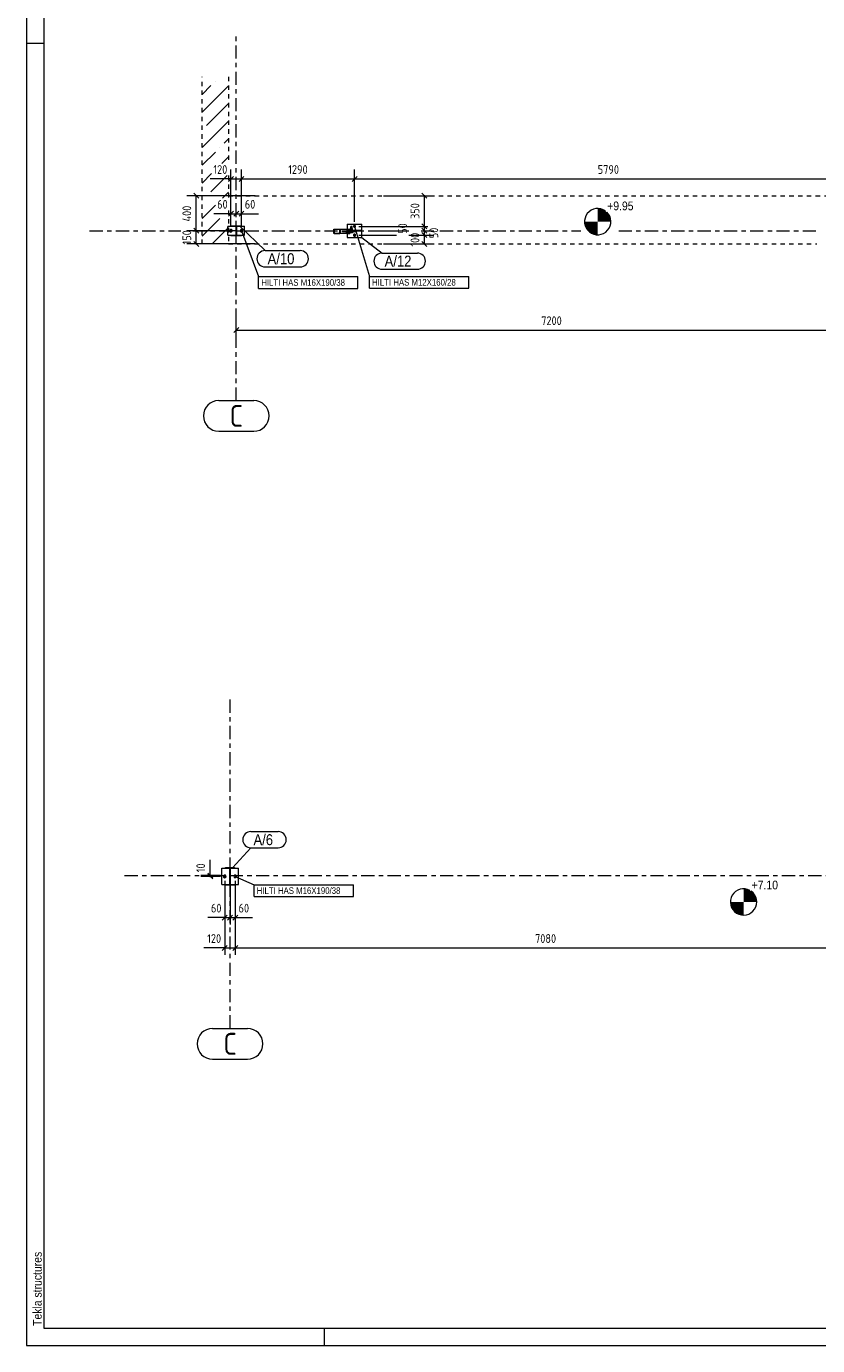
# Model space of a CAD drawing. Header units: millimetres. Extents: x -127 to 701, y 152 to 732.
# Tile 1 of 75: x -127 to 53, y 152 to 453. Entities that reach past the tile are written whole.
import ezdxf

# ---------------------------------------------------------------- set-up
doc = ezdxf.new("R2010")
doc.units = ezdxf.units.MM
for name, pattern in [('XKITLINE00', [0]), ('XKITLINE01', [4, 1, -1, 1, -1]), ('XKITLINE02', [4, 2, -2]), ('XKITLINE03', [6, 3, -1, 1, -1])]:
    doc.linetypes.add(name, pattern=pattern)
for name, color, linetype, lineweight in [('Bemassung', 1, 'Continuous', 0), ('Grid', 6, 'Continuous', 0), ('Schrauben', 7, 'Continuous', 0), ('Schraubenbezeichnung', 5, 'Continuous', 0), ('Teil', 7, 'Continuous', 0), ('Text', 5, 'Continuous', 0), ('Zeichnungsrahmen', 3, 'Continuous', 0)]:
    doc.layers.add(name, color=color, linetype=linetype, lineweight=lineweight)
doc.styles.add('ARIAL', font='ARIAL.TTF')
doc.styles.add('ISOCPEUR', font='ISOCPEUR.TTF')

msp = doc.modelspace()

# ---------------------------------------------------------------- hatches: boundary and pattern name
at = {"layer": 'Text'}
for points in [[(2.98, 411.67), (3.06, 411.67), (3.13, 411.67), (3.2, 411.66), (3.28, 411.66), (3.35, 411.65), (3.42, 411.64), (3.5, 411.63), (3.57, 411.61), (3.64, 411.6), (3.71, 411.58), (3.78, 411.56), (3.85, 411.54), (3.92, 411.52), (3.99, 411.49), (4.06, 411.47), (4.13, 411.44), (4.2, 411.41), (4.26, 411.38), (4.33, 411.35), (4.4, 411.31), (4.46, 411.28), (4.52, 411.24), (4.59, 411.2), (4.65, 411.16), (4.71, 411.12), (4.77, 411.08), (4.83, 411.03), (4.88, 410.99), (4.94, 410.94), (5, 410.89), (5.05, 410.84), (5.1, 410.79), (5.15, 410.74), (5.2, 410.68), (5.25, 410.63), (5.3, 410.57), (5.35, 410.51), (5.39, 410.46), (5.43, 410.4), (5.48, 410.34), (5.52, 410.27), (5.55, 410.21), (5.59, 410.15), (5.63, 410.08), (5.66, 410.02), (5.69, 409.95), (5.72, 409.88), (5.75, 409.82), (5.78, 409.75), (5.81, 409.68), (5.83, 409.61), (5.85, 409.54), (5.87, 409.47), (5.89, 409.4), (5.91, 409.33), (5.92, 409.26), (5.94, 409.18), (5.95, 409.11), (5.96, 409.04), (5.97, 408.96), (5.97, 408.89), (5.98, 408.82), (5.98, 408.74), (5.98, 408.67), (2.98, 408.67)], [(2.91, 405.67), (2.84, 405.67), (2.76, 405.68), (2.69, 405.68), (2.62, 405.69), (2.54, 405.7), (2.47, 405.71), (2.4, 405.72), (2.32, 405.74), (2.25, 405.76), (2.18, 405.78), (2.11, 405.8), (2.04, 405.82), (1.97, 405.84), (1.9, 405.87), (1.83, 405.89), (1.76, 405.92), (1.7, 405.95), (1.63, 405.99), (1.57, 406.02), (1.5, 406.05), (1.44, 406.09), (1.37, 406.13), (1.31, 406.17), (1.25, 406.21), (1.19, 406.26), (1.13, 406.3), (1.08, 406.35), (1.02, 406.39), (0.96, 406.44), (0.91, 406.49), (0.86, 406.54), (0.8, 406.6), (0.75, 406.65), (0.71, 406.71), (0.66, 406.76), (0.61, 406.82), (0.57, 406.88), (0.52, 406.94), (0.48, 407), (0.44, 407.06), (0.4, 407.12), (0.37, 407.19), (0.33, 407.25), (0.3, 407.32), (0.27, 407.38), (0.24, 407.45), (0.21, 407.52), (0.18, 407.59), (0.15, 407.66), (0.13, 407.73), (0.11, 407.8), (0.09, 407.87), (0.07, 407.94), (0.05, 408.01), (0.04, 408.08), (0.02, 408.16), (0.01, 408.23), (0, 408.3), (0, 408.38), (-0.01, 408.45), (-0.01, 408.52), (-0.02, 408.6), (-0.02, 408.67), (2.98, 408.67), (2.98, 405.67)], [(36.25, 256.52), (36.32, 256.52), (36.39, 256.52), (36.47, 256.51), (36.54, 256.51), (36.61, 256.5), (36.69, 256.49), (36.76, 256.48), (36.83, 256.46), (36.9, 256.45), (36.98, 256.43), (37.05, 256.41), (37.12, 256.39), (37.19, 256.37), (37.26, 256.34), (37.33, 256.32), (37.39, 256.29), (37.46, 256.26), (37.53, 256.23), (37.59, 256.2), (37.66, 256.16), (37.72, 256.13), (37.79, 256.09), (37.85, 256.05), (37.91, 256.01), (37.97, 255.97), (38.03, 255.93), (38.09, 255.88), (38.15, 255.84), (38.2, 255.79), (38.26, 255.74), (38.31, 255.69), (38.37, 255.64), (38.42, 255.59), (38.47, 255.53), (38.52, 255.48), (38.56, 255.42), (38.61, 255.36), (38.65, 255.31), (38.7, 255.25), (38.74, 255.19), (38.78, 255.12), (38.82, 255.06), (38.86, 255), (38.89, 254.93), (38.92, 254.87), (38.96, 254.8), (38.99, 254.74), (39.02, 254.67), (39.04, 254.6), (39.07, 254.53), (39.09, 254.46), (39.12, 254.39), (39.14, 254.32), (39.16, 254.25), (39.17, 254.18), (39.19, 254.11), (39.2, 254.03), (39.21, 253.96), (39.22, 253.89), (39.23, 253.81), (39.24, 253.74), (39.24, 253.67), (39.25, 253.59), (39.25, 253.52), (36.25, 253.52)], [(36.17, 250.52), (36.1, 250.52), (36.03, 250.53), (35.95, 250.53), (35.88, 250.54), (35.81, 250.55), (35.73, 250.56), (35.66, 250.58), (35.59, 250.59), (35.52, 250.61), (35.45, 250.63), (35.37, 250.65), (35.3, 250.67), (35.23, 250.69), (35.16, 250.72), (35.1, 250.74), (35.03, 250.77), (34.96, 250.8), (34.89, 250.84), (34.83, 250.87), (34.76, 250.91), (34.7, 250.94), (34.64, 250.98), (34.58, 251.02), (34.52, 251.06), (34.46, 251.11), (34.4, 251.15), (34.34, 251.2), (34.28, 251.24), (34.23, 251.29), (34.17, 251.34), (34.12, 251.39), (34.07, 251.45), (34.02, 251.5), (33.97, 251.56), (33.92, 251.61), (33.88, 251.67), (33.83, 251.73), (33.79, 251.79), (33.75, 251.85), (33.71, 251.91), (33.67, 251.97), (33.63, 252.04), (33.6, 252.1), (33.56, 252.17), (33.53, 252.23), (33.5, 252.3), (33.47, 252.37), (33.44, 252.44), (33.42, 252.51), (33.39, 252.58), (33.37, 252.65), (33.35, 252.72), (33.33, 252.79), (33.32, 252.86), (33.3, 252.93), (33.29, 253.01), (33.28, 253.08), (33.27, 253.15), (33.26, 253.23), (33.25, 253.3), (33.25, 253.37), (33.25, 253.45), (33.25, 253.52), (36.25, 253.52), (36.25, 250.52)]]:
    msp.add_hatch(color=256, dxfattribs=at).paths.add_polyline_path(points, flags=17)

# ---------------------------------------------------------------- linework, layer by layer
at = {"layer": 'Bemassung', "linetype": 'XKITLINE00', "lineweight": 0}
for p, q in [((-80.7, 418.41), (-85.47, 418.41)), ((-80.7, 418.41), (-85.47, 418.41)), ((-80.14, 418.97), (-81.27, 417.84)), ((-80.7, 407.59), (-80.7, 420.56)), ((-80.7, 418.41), (-78.3, 418.41)), ((-77.74, 418.97), (-78.87, 417.84)), ((-77.74, 418.97), (-78.87, 417.84)), ((-78.3, 407.59), (-78.3, 420.56)), ((-78.3, 407.59), (-78.3, 420.56)), ((-78.3, 418.41), (-52.51, 418.41)), ((-51.94, 418.97), (-53.07, 417.84)), ((-51.94, 418.97), (-53.07, 417.84)), ((-52.51, 408.59), (-52.51, 420.56)), ((-52.51, 408.59), (-52.51, 420.56)), ((-52.51, 418.41), (63.3, 418.41)), ((-75.19, 414.59), (-90.78, 414.59)), ((-89.19, 415.16), (-88.06, 414.03)), ((-88.63, 406.59), (-88.63, 414.59)), ((-80.7, 407.59), (-80.7, 412.63)), ((-79.5, 409.73), (-79.5, 412.63)), ((-79.5, 409.73), (-79.5, 412.63)), ((-78.3, 407.59), (-78.3, 412.63)), ((-45.93, 414.59), (-34.97, 414.59)), ((-37.14, 415.16), (-36.01, 414.03)), ((-36.57, 407.59), (-36.57, 414.59)), ((-80.7, 410.48), (-84.61, 410.48)), ((-80.7, 410.48), (-84.61, 410.48)), ((-80.14, 411.05), (-81.27, 409.91)), ((-80.7, 410.48), (-79.5, 410.48)), ((-78.94, 411.05), (-80.07, 409.91)), ((-78.94, 411.05), (-80.07, 409.91)), ((-79.5, 410.48), (-78.3, 410.48)), ((-77.74, 411.05), (-78.87, 409.91)), ((-78.3, 410.48), (-74.4, 410.48)), ((-78.3, 410.48), (-74.4, 410.48)), ((-79.3, 406.59), (-90.78, 406.59)), ((-79.3, 406.59), (-89.38, 406.59)), ((-89.19, 407.16), (-88.06, 406.03)), ((-89.19, 407.16), (-88.06, 406.03)), ((-88.63, 403.59), (-88.63, 406.59)), ((-51.51, 407.59), (-35.82, 407.59)), ((-51.51, 407.59), (-42.92, 407.59)), ((-48.78, 406.59), (-42.92, 406.59)), ((-48.78, 406.59), (-40.12, 406.59)), ((-40.12, 407.59), (-35.82, 407.59)), ((-37.32, 406.59), (-34.42, 406.59)), ((-37.32, 406.59), (-35.82, 406.59)), ((-37.14, 408.16), (-36.01, 407.02)), ((-37.14, 408.16), (-36.01, 407.02)), ((-37.14, 407.16), (-36.01, 406.02)), ((-37.14, 407.16), (-36.01, 406.02)), ((-36.57, 406.59), (-36.57, 407.59)), ((-36.57, 405.59), (-36.57, 406.59)), ((-75.19, 403.59), (-90.78, 403.59)), ((-89.19, 404.16), (-88.06, 403.03)), ((-51.51, 405.59), (-42.92, 405.59)), ((-51.51, 405.59), (-42.92, 405.59)), ((-45.93, 403.59), (-34.97, 403.59)), ((-40.12, 405.59), (-35.82, 405.59)), ((-37.32, 405.59), (-34.42, 405.59)), ((-37.14, 406.16), (-36.01, 405.02)), ((-37.14, 406.16), (-36.01, 405.02)), ((-37.14, 404.16), (-36.01, 403.03)), ((-36.57, 403.59), (-36.57, 405.59)), ((-79.5, 382.8), (-79.5, 386.08)), ((-78.94, 384.5), (-80.07, 383.37)), ((-79.5, 383.93), (64.5, 383.93)), ((-85.45, 259.54), (-85.45, 263.1)), ((-85.45, 259.54), (-85.45, 263.1)), ((-83.12, 259.54), (-87.6, 259.54)), ((-83.12, 259.34), (-87.6, 259.34)), ((-86.01, 260.11), (-84.88, 258.98)), ((-86.01, 259.91), (-84.88, 258.78)), ((-85.45, 259.34), (-85.45, 259.54)), ((-80.92, 261.38), (-80.92, 248.35)), ((-80.92, 261.38), (-80.92, 248.35)), ((-82.12, 258.34), (-82.12, 241.42)), ((-82.12, 258.34), (-82.12, 248.35)), ((-79.72, 258.34), (-79.72, 241.42)), ((-79.72, 258.34), (-79.72, 241.42)), ((-79.72, 258.34), (-79.72, 248.35)), ((-82.12, 249.95), (-86.02, 249.95)), ((-82.12, 249.95), (-86.02, 249.95)), ((-81.55, 250.52), (-82.68, 249.38)), ((-82.12, 249.95), (-80.92, 249.95)), ((-80.35, 250.52), (-81.48, 249.38)), ((-80.35, 250.52), (-81.48, 249.38)), ((-80.92, 249.95), (-79.72, 249.95)), ((-79.15, 250.52), (-80.28, 249.38)), ((-79.72, 249.95), (-75.81, 249.95)), ((-79.72, 249.95), (-75.81, 249.95)), ((-82.12, 243.02), (-86.88, 243.02)), ((-82.12, 243.02), (-86.88, 243.02)), ((-81.55, 243.59), (-82.68, 242.46)), ((-82.12, 243.02), (-79.72, 243.02)), ((-79.15, 243.59), (-80.28, 242.46)), ((-79.15, 243.59), (-80.28, 242.46)), ((-79.72, 243.02), (61.88, 243.02))]:
    msp.add_line(p, q, dxfattribs=at)
at = {"layer": 'Bemassung'}
for p in [(-80.7, 418.41), (-78.3, 418.41), (-78.3, 418.41), (-52.51, 418.41), (-52.51, 418.41), (-88.63, 414.59), (-36.57, 414.59), (-80.7, 410.48), (-79.5, 410.48), (-79.5, 410.48), (-78.3, 410.48), (-88.63, 406.59), (-88.63, 406.59), (-36.57, 407.59), (-36.57, 407.59), (-36.57, 406.59), (-36.57, 406.59), (-88.63, 403.59), (-36.57, 405.59), (-36.57, 405.59), (-36.57, 403.59), (-79.5, 383.93), (-85.45, 259.54), (-85.45, 259.34), (-82.12, 249.95), (-80.92, 249.95), (-80.92, 249.95), (-79.72, 249.95), (-82.12, 243.02), (-79.72, 243.02), (-79.72, 243.02)]:
    msp.add_point(p, dxfattribs=at)
at = {"layer": 'Grid', "linetype": 'XKITLINE03', "lineweight": 0}
for p, q in [((-79.5, 367.87), (-79.5, 451.73)), ((-112.96, 406.59), (-92.18, 406.59)), ((-89.38, 406.59), (-42.92, 406.59)), ((-37.32, 406.59), (-35.82, 406.59)), ((-33.02, 406.59), (-0.85, 406.59)), ((7.76, 406.59), (52.97, 406.59)), ((-80.92, 224.66), (-80.92, 300.48)), ((-104.98, 259.54), (388.73, 259.54))]:
    msp.add_line(p, q, dxfattribs=at)
at = {"layer": 'Grid', "linetype": 'XKITLINE00', "lineweight": 0}
for p, q in [((-83.5, 367.87), (-75.5, 367.87)), ((-83.5, 360.87), (-75.5, 360.87)), ((-84.92, 224.66), (-76.92, 224.66)), ((-84.92, 217.66), (-76.92, 217.66))]:
    msp.add_line(p, q, dxfattribs=at)
for centre, start, end in [((-83.5, 364.37), 90, 270), ((-75.5, 364.37), 270, 90), ((-84.92, 221.16), 90, 270), ((-76.92, 221.16), 270, 90)]:
    msp.add_arc(centre, 3.5, start, end, dxfattribs=at)
at = {"layer": 'Schrauben', "linetype": 'XKITLINE00', "lineweight": 0}
for p, q in [((-80.84, 406.83), (-80.98, 406.59)), ((-80.98, 406.59), (-80.84, 406.35)), ((-80.56, 406.83), (-80.84, 406.83)), ((-80.84, 406.35), (-80.56, 406.35)), ((-80.42, 406.59), (-80.56, 406.83)), ((-80.56, 406.35), (-80.42, 406.59)), ((-78.44, 406.83), (-78.58, 406.59)), ((-78.58, 406.59), (-78.44, 406.35)), ((-78.16, 406.83), (-78.44, 406.83)), ((-78.44, 406.35), (-78.16, 406.35)), ((-78.02, 406.59), (-78.16, 406.83)), ((-78.16, 406.35), (-78.02, 406.59)), ((-52.93, 406.79), (-53.51, 406.79)), ((-53.51, 406.79), (-53.51, 406.67)), ((-52.93, 406.73), (-53.51, 406.73)), ((-52.95, 407.07), (-53.49, 407.07)), ((-53.49, 407.07), (-53.49, 406.79)), ((-53.49, 406.35), (-53.49, 406.15)), ((-53.07, 407.55), (-53.38, 407.55)), ((-53.38, 407.07), (-53.38, 407.55)), ((-53.3, 406.79), (-53.3, 407.07)), ((-53.3, 406.15), (-53.3, 406.35)), ((-53.06, 407.55), (-53.07, 407.55)), ((-53.06, 407.07), (-53.06, 407.55)), ((-53.03, 406.79), (-53.03, 407.07)), ((-53.03, 406.15), (-53.03, 406.35)), ((-52.95, 406.79), (-52.95, 407.07)), ((-52.95, 406.35), (-52.95, 406.15)), ((-52.93, 406.79), (-52.93, 406.79)), ((-52.93, 406.79), (-52.93, 406.67)), ((-52.93, 406.73), (-52.93, 406.73)), ((-52.51, 407.81), (-52.7, 407.7)), ((-52.7, 407.7), (-52.7, 407.48)), ((-52.7, 407.48), (-52.51, 407.37)), ((-52.32, 407.7), (-52.51, 407.81)), ((-52.51, 407.37), (-52.32, 407.48)), ((-52.32, 407.48), (-52.32, 407.7)), ((-52.95, 406.15), (-53.49, 406.15)), ((-52.51, 405.81), (-52.7, 405.7)), ((-52.7, 405.7), (-52.7, 405.48)), ((-52.7, 405.48), (-52.51, 405.37)), ((-52.32, 405.7), (-52.51, 405.81)), ((-52.51, 405.37), (-52.32, 405.48)), ((-52.32, 405.48), (-52.32, 405.7)), ((-82.25, 259.58), (-82.39, 259.34)), ((-82.39, 259.34), (-82.25, 259.1)), ((-81.98, 259.58), (-82.25, 259.58)), ((-82.25, 259.1), (-81.98, 259.1)), ((-81.84, 259.34), (-81.98, 259.58)), ((-81.98, 259.1), (-81.84, 259.34)), ((-79.85, 259.58), (-79.99, 259.34)), ((-79.99, 259.34), (-79.85, 259.1)), ((-79.58, 259.58), (-79.85, 259.58)), ((-79.85, 259.1), (-79.58, 259.1)), ((-79.44, 259.34), (-79.58, 259.58)), ((-79.58, 259.1), (-79.44, 259.34))]:
    msp.add_line(p, q, dxfattribs=at)
at = {"layer": 'Schrauben', "linetype": 'XKITLINE02', "lineweight": 0}
for p, q in [((-53.51, 406.67), (-52.93, 406.67)), ((-52.95, 406.35), (-53.49, 406.35)), ((-53.4, 406.35), (-53.4, 406.67)), ((-53.04, 406.51), (-53.4, 406.51)), ((-53.4, 406.51), (-53.38, 406.51)), ((-53.38, 406.35), (-53.38, 406.67)), ((-53.06, 406.67), (-53.06, 406.35)), ((-53.06, 406.51), (-53.06, 406.51)), ((-53.06, 406.51), (-53.04, 406.51)), ((-53.04, 406.51), (-53.06, 406.51)), ((-53.04, 406.67), (-53.04, 406.35)), ((-53.04, 406.51), (-53.04, 406.51))]:
    msp.add_line(p, q, dxfattribs=at)
at = {"layer": 'Schrauben', "linetype": 'XKITLINE00', "lineweight": 0}
for centre, radius, start, end in [((-80.7, 406.59), 0.3, 30, 210), ((-80.7, 406.59), 0.3, 210, 30), ((-80.7, 406.59), 0.16, 30, 210), ((-80.7, 406.59), 0.16, 210, 30), ((-78.3, 406.59), 0.3, 30, 210), ((-78.3, 406.59), 0.3, 210, 30), ((-78.3, 406.59), 0.16, 30, 210), ((-78.3, 406.59), 0.16, 210, 30), ((-52.51, 407.59), 0.24, 120, 300), ((-52.51, 407.59), 0.24, 300, 120), ((-52.51, 407.59), 0.12, 120, 300), ((-52.51, 407.59), 0.12, 300, 120), ((-52.51, 405.59), 0.24, 120, 300), ((-52.51, 405.59), 0.24, 300, 120), ((-52.51, 405.59), 0.12, 120, 300), ((-52.51, 405.59), 0.12, 300, 120), ((-82.12, 259.34), 0.3, 30, 210), ((-82.12, 259.34), 0.3, 210, 30), ((-82.12, 259.34), 0.16, 30, 210), ((-82.12, 259.34), 0.16, 210, 30), ((-79.72, 259.34), 0.3, 30, 210), ((-79.72, 259.34), 0.3, 210, 30), ((-79.72, 259.34), 0.16, 30, 210), ((-79.72, 259.34), 0.16, 210, 30)]:
    msp.add_arc(centre, radius, start, end, dxfattribs=at)
at = {"layer": 'Schraubenbezeichnung', "linetype": 'XKITLINE00', "lineweight": 0}
for p, q in [((-78.3, 406.59), (-74.4, 396.14)), ((-52.51, 407.59), (-49.12, 396.19)), ((-74.4, 396.14), (-51.74, 396.14)), ((-74.4, 393.44), (-74.4, 396.14)), ((-51.74, 393.44), (-51.74, 396.14)), ((-49.12, 396.19), (-26.46, 396.19)), ((-49.12, 393.49), (-49.12, 396.19)), ((-26.46, 393.49), (-26.46, 396.19)), ((-74.4, 393.44), (-51.74, 393.44)), ((-49.12, 393.49), (-26.46, 393.49)), ((-79.72, 259.34), (-75.44, 257.45)), ((-75.44, 257.45), (-52.78, 257.45)), ((-75.44, 254.75), (-75.44, 257.45)), ((-52.78, 254.75), (-52.78, 257.45)), ((-75.44, 254.75), (-52.78, 254.75))]:
    msp.add_line(p, q, dxfattribs=at)
at = {"layer": 'Teil', "linetype": 'XKITLINE01', "lineweight": 0}
for p, q in [((-87.3, 403.59), (-87.3, 441.73)), ((-81.3, 441.73), (-81.3, 421.96)), ((-81.3, 419.16), (-81.3, 414.03)), ((-81.3, 414.59), (354.3, 414.59)), ((-81.3, 411.23), (-81.3, 403.59)), ((-81.3, 403.59), (-87.3, 403.59)), ((-81.3, 403.59), (-40.12, 403.59)), ((-37.32, 403.59), (52.97, 403.59))]:
    msp.add_line(p, q, dxfattribs=at)
at = {"layer": 'Teil', "linetype": 'XKITLINE00', "lineweight": 0}
for p, q in [((-87.3, 437.68), (-85.28, 439.71)), ((-84.27, 440.72), (-84.27, 440.72)), ((-83.26, 437.68), (-81.3, 439.64)), ((-87.3, 433.64), (-83.26, 437.68)), ((-86.29, 430.61), (-81.3, 435.6)), ((-87.3, 425.56), (-81.3, 431.56)), ((-82.25, 426.57), (-81.3, 427.52)), ((-87.3, 421.52), (-84.27, 424.55)), ((-83.26, 425.56), (-83.26, 425.56)), ((-82.82, 421.96), (-81.3, 423.48)), ((-87.3, 417.48), (-85.12, 419.66)), ((-85.28, 415.46), (-81.58, 419.16)), ((-82.67, 414.03), (-81.3, 415.4)), ((-87.3, 409.4), (-84.26, 412.44)), ((-86.29, 414.45), (-86.29, 414.45)), ((-87.3, 405.36), (-83.26, 409.4)), ((-82.25, 410.41), (-82.25, 410.41)), ((-85.03, 403.59), (-81.3, 407.31)), ((-81.3, 407.61), (-80.7, 407.61)), ((-80.54, 407.57), (-80.7, 407.73)), ((-80.7, 407.57), (-80.7, 407.73)), ((-80.7, 407.73), (-78.3, 407.73)), ((-79.55, 407.57), (-80.7, 407.57)), ((-79.45, 407.5), (-79.68, 407.73)), ((-79.55, 405.61), (-79.55, 407.57)), ((-79.45, 406.48), (-79.55, 406.58)), ((-78.3, 407.57), (-79.45, 407.57)), ((-79.45, 407.57), (-79.45, 405.61)), ((-78.3, 407.73), (-78.3, 407.57)), ((-78.3, 407.61), (-77.6, 407.61)), ((-77.6, 405.57), (-77.6, 407.61)), ((-57.14, 406.84), (-57.23, 406.93)), ((-57.23, 406.93), (-53.59, 406.93)), ((-57.23, 405.93), (-57.23, 406.93)), ((-55.84, 406.87), (-57.14, 406.87)), ((-57.14, 406.87), (-57.14, 405.99)), ((-56.72, 406.87), (-56.78, 406.93)), ((-55.75, 406.8), (-55.89, 406.93)), ((-55.84, 405.99), (-55.84, 406.87)), ((-55.75, 405.93), (-55.75, 406.93)), ((-54.47, 406.51), (-54.47, 406.35)), ((-52.23, 406.51), (-54.47, 406.51)), ((-52.23, 406.35), (-54.47, 406.35)), ((-54.34, 406.35), (-54.34, 406.51)), ((-54.21, 408.09), (-54.21, 406.93)), ((-54.21, 408.09), (-50.81, 408.09)), ((-53.59, 406.51), (-53.59, 406.93)), ((-53.59, 406.87), (-53.59, 406.87)), ((-53.59, 406.51), (-53.59, 406.87)), ((-50.88, 406.67), (-53.59, 406.67)), ((-53.59, 406.35), (-53.59, 405.93)), ((-53.59, 405.99), (-53.59, 406.35)), ((-53.26, 406.51), (-53.26, 406.67)), ((-50.88, 406.51), (-53.26, 406.51)), ((-52.23, 406.35), (-52.23, 406.51)), ((-50.88, 406.51), (-50.88, 406.67)), ((-50.81, 405.09), (-50.81, 408.09)), ((-81.3, 405.57), (-80.7, 405.57)), ((-80.7, 405.45), (-80.7, 405.61)), ((-80.7, 405.61), (-79.55, 405.61)), ((-78.3, 405.45), (-80.7, 405.45)), ((-80.47, 405.45), (-80.63, 405.61)), ((-79.45, 405.61), (-78.3, 405.61)), ((-78.42, 405.45), (-78.58, 405.61)), ((-78.3, 405.61), (-78.3, 405.45)), ((-78.3, 405.57), (-77.6, 405.57)), ((-57.13, 405.93), (-57.23, 406.03)), ((-53.59, 405.93), (-57.23, 405.93)), ((-57.14, 405.99), (-55.84, 405.99)), ((-56.23, 405.93), (-56.29, 405.99)), ((-55.78, 405.93), (-55.84, 405.99)), ((-54.21, 405.93), (-54.21, 405.09)), ((-54.21, 405.09), (-50.81, 405.09)), ((-53.59, 405.99), (-53.59, 405.99)), ((-82.82, 261.22), (-81.92, 261.22)), ((-82.82, 257.46), (-82.82, 261.22)), ((-81.92, 261.17), (-81.92, 261.34)), ((-81.92, 261.34), (-79.92, 261.34)), ((-80.97, 261.17), (-81.92, 261.17)), ((-80.97, 257.51), (-80.97, 261.17)), ((-80.86, 260.6), (-80.97, 260.49)), ((-80.86, 259.7), (-80.97, 259.59)), ((-79.92, 261.17), (-80.86, 261.17)), ((-80.86, 261.17), (-80.86, 257.51)), ((-80.12, 261.34), (-80.29, 261.17)), ((-79.92, 261.34), (-79.92, 261.17)), ((-79.92, 261.22), (-79.02, 261.22)), ((-79.02, 257.46), (-79.02, 261.22)), ((-82.82, 257.46), (-81.92, 257.46)), ((-81.92, 257.34), (-81.92, 257.51)), ((-81.92, 257.51), (-80.97, 257.51)), ((-79.92, 257.34), (-81.92, 257.34)), ((-81.26, 257.51), (-81.43, 257.34)), ((-80.86, 257.91), (-80.97, 257.79)), ((-80.86, 257.51), (-79.92, 257.51)), ((-80.36, 257.51), (-80.53, 257.34)), ((-79.92, 257.51), (-79.92, 257.34)), ((-79.92, 257.46), (-79.02, 257.46))]:
    msp.add_line(p, q, dxfattribs=at)
at = {"layer": 'Teil', "linetype": 'XKITLINE02', "lineweight": 0}
for p, q in [((-81.4, 405.57), (-81.4, 407.61)), ((-81.4, 407.61), (-81.3, 407.61)), ((-80.7, 407.61), (-78.3, 407.61)), ((-55.29, 406.35), (-55.29, 406.51)), ((-54.47, 406.51), (-55.29, 406.51)), ((-54.47, 406.35), (-55.29, 406.35)), ((-53.59, 406.51), (-54.47, 406.51)), ((-54.47, 406.35), (-53.59, 406.35)), ((-54.22, 406.87), (-53.59, 406.87)), ((-54.22, 406.51), (-54.22, 406.87)), ((-54.22, 406.51), (-53.59, 406.51)), ((-53.59, 406.35), (-54.22, 406.35)), ((-54.22, 406.35), (-54.22, 405.99)), ((-54.21, 406.93), (-54.21, 405.93)), ((-54.21, 406.51), (-54.21, 406.67)), ((-53.59, 406.67), (-54.21, 406.67)), ((-53.59, 406.51), (-54.21, 406.51)), ((-53.63, 406.51), (-53.63, 406.87)), ((-53.63, 405.99), (-53.63, 406.35)), ((-53.59, 406.67), (-53.59, 406.67)), ((-53.26, 406.51), (-53.59, 406.51)), ((-81.4, 405.57), (-81.3, 405.57)), ((-80.7, 405.57), (-78.3, 405.57)), ((-54.22, 405.99), (-53.59, 405.99)), ((-81.92, 261.22), (-79.92, 261.22)), ((-81.92, 257.46), (-79.92, 257.46))]:
    msp.add_line(p, q, dxfattribs=at)
at = {"layer": 'Text', "linetype": 'XKITLINE00', "lineweight": 0}
for p, q in [((-78.79, 407.72), (-72.94, 402.06)), ((-50.81, 405.09), (-46.24, 401.51)), ((-72.94, 402.06), (-64.88, 402.06)), ((-46.24, 401.51), (-38.18, 401.51)), ((-72.94, 398.36), (-64.88, 398.36)), ((-46.24, 397.81), (-38.18, 397.81)), ((-76.16, 269.56), (-69.96, 269.56)), ((-80.32, 261.33), (-76.16, 265.86)), ((-76.16, 265.86), (-69.96, 265.86))]:
    msp.add_line(p, q, dxfattribs=at)
for centre, radius, start, end in [((2.98, 408.67), 3, 54.1602, 46.8846), ((-72.94, 400.21), 1.85, 90, 270), ((-64.88, 400.21), 1.85, 270, 90), ((-46.24, 399.66), 1.85, 90, 270), ((-38.18, 399.66), 1.85, 270, 90), ((-76.16, 267.71), 1.85, 90, 270), ((-69.96, 267.71), 1.85, 270, 90), ((36.25, 253.52), 3, 60.962, 55.1278)]:
    msp.add_arc(centre, radius, start, end, dxfattribs=at)
at = {"layer": 'Zeichnungsrahmen', "linetype": 'XKITLINE00', "lineweight": 0}
for p, q in [((-127.39, 732.33), (-127.39, 152.33)), ((-123.39, 728.33), (-123.39, 156.33)), ((-123.39, 449.33), (-127.39, 449.33)), ((-123.39, 156.33), (696.61, 156.33)), ((-59.39, 152.33), (-59.39, 156.33)), ((-127.39, 152.33), (700.61, 152.33))]:
    msp.add_line(p, q, dxfattribs=at)

# ---------------------------------------------------------------- texts
at = {"layer": 'Bemassung', "style": 'ISOCPEUR', "width": 0.85}
for s, p in [('120', (-84.72, 419.56)), ('1290', (-67.64, 419.56)), ('5790', (2.99, 419.56)), ('60', (-83.86, 411.63)), ('60', (-77.55, 411.63)), ('7200', (-9.91, 385.08)), ('60', (-85.27, 251.1)), ('60', (-78.97, 251.1)), ('120', (-86.13, 244.17)), ('7080', (-11.32, 244.17))]:
    msp.add_text(s, height=2, dxfattribs=at).set_placement(p)
for s, p in [('400', (-89.78, 408.7)), ('350', (-37.72, 409.29)), ('150', (-89.78, 403.46)), ('50', (-40.52, 405.89)), ('100', (-37.72, 402.96)), ('50', (-33.42, 404.89)), ('10', (-86.6, 260.29))]:
    msp.add_text(s, height=2, rotation=90.0002, dxfattribs=at).set_placement(p)
at = {"layer": 'Grid', "style": 'ISOCPEUR', "width": 0.85}
for p in [(-81.01, 361.87), (-82.42, 218.66)]:
    msp.add_text('C', height=5, dxfattribs=at).set_placement(p)
at = {"layer": 'Schraubenbezeichnung', "style": 'ARIAL', "width": 0.85}
for s, p in [('HILTI HAS M16X190/38', (-73.8, 394.04)), ('HILTI HAS M12X160/28', (-48.52, 394.09)), ('HILTI HAS M16X190/38', (-74.84, 255.35))]:
    msp.add_text(s, height=1.5, dxfattribs=at).set_placement(p)
at = {"layer": 'Text', "style": 'ARIAL', "width": 0.85}
for s, height, p in [('+9.95', 2, (5.14, 411.26)), ('A/10', 2.5, (-72.34, 398.96)), ('A/12', 2.5, (-45.64, 398.41)), ('A/6', 2.5, (-75.56, 266.46)), ('+7.10', 2, (38.1, 256.38))]:
    msp.add_text(s, height=height, dxfattribs=at).set_placement(p)
at = {"layer": 'Zeichnungsrahmen', "style": 'ARIAL', "width": 0.85}
msp.add_text('Tekla structures', height=2, rotation=90, dxfattribs=at).set_placement((-123.89, 156.83))

doc.saveas('drawing.dxf')
